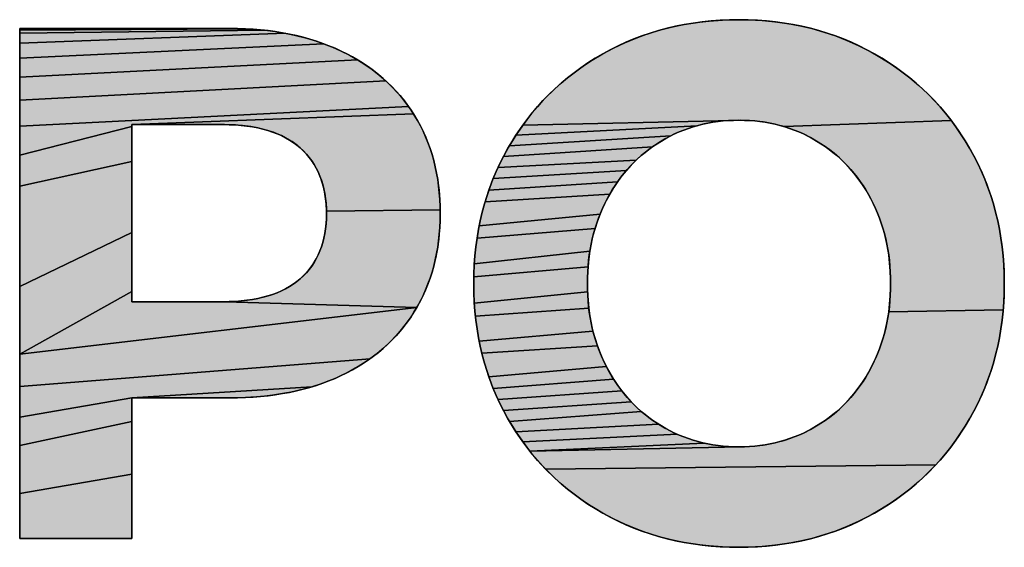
# Model space of a CAD drawing. Header units: millimetres. Extents: x 0 to 594, y 0 to 420.
# Tile 18 of 32: x 533.95 to 538.93, y 75.31 to 77.98. Entities that reach past the tile are written whole.
import ezdxf

# ---------------------------------------------------------------- set-up
doc = ezdxf.new("R2010")
doc.units = ezdxf.units.MM
doc.header["$LTSCALE"] = 32.67
doc.layers.add('00_TOPRB0400WD-FORMAT', color=7, linetype='CONTINUOUS')

# ---------------------------------------------------------------- blocks, each defined once
blk = doc.blocks.new('MXON2_BL1', base_point=(539.2174, 80.0821))
at = {"layer": '00_TOPRB0400WD-FORMAT', "linetype": 'Continuous'}
for points in [[(535.0204, 77.938), (535.0776, 77.9367), (533.9469, 77.929), (533.9469, 77.9369), (533.9502, 77.938), (533.965, 77.938), (533.9905, 77.938), (534.0257, 77.938), (534.0694, 77.938), (534.1776, 77.938), (534.3062, 77.938), (534.446, 77.938), (534.5879, 77.938), (534.7227, 77.938), (534.8414, 77.938), (534.8918, 77.938), (534.9347, 77.938), (534.9691, 77.938), (534.9937, 77.938)], [(535.1334, 77.9337), (535.1879, 77.9288), (533.9469, 77.9139), (533.9469, 77.929), (535.0776, 77.9367)], [(537.5053, 77.9802), (537.5727, 77.9823), (537.6401, 77.9816), (537.7062, 77.9782), (537.7712, 77.972), (537.835, 77.9631), (537.8976, 77.9514), (537.9591, 77.937), (538.0194, 77.9199), (538.0785, 77.9), (538.1365, 77.8774), (538.1933, 77.852), (538.249, 77.8239), (538.3033, 77.7932), (538.3557, 77.7603), (538.406, 77.7253), (538.4542, 77.6883), (538.5004, 77.6492), (538.5445, 77.608), (538.5865, 77.5647), (538.6264, 77.5193), (538.6643, 77.4719), (537.8186, 77.4406), (537.7837, 77.4501), (537.7482, 77.458), (537.712, 77.4643), (537.6751, 77.4688), (537.6376, 77.4717), (537.5994, 77.473), (537.5609, 77.4726), (536.4944, 77.4474), (536.531, 77.4959), (536.5697, 77.5423), (536.6105, 77.5866), (536.6534, 77.6288), (536.6984, 77.669), (536.7455, 77.7071), (536.7948, 77.7431), (536.8461, 77.777), (536.8995, 77.8088), (536.9546, 77.8383), (537.0108, 77.865), (537.0684, 77.889), (537.1271, 77.9103), (537.187, 77.9288), (537.2482, 77.9446), (537.3107, 77.9576), (537.3743, 77.9679), (537.4392, 77.9754)], [(535.241, 77.922), (535.2927, 77.9135), (533.9469, 77.8634), (533.9469, 77.9139), (535.1879, 77.9288)], [(535.4397, 77.8768), (535.4861, 77.8609), (533.9469, 77.7882), (533.9469, 77.8634), (535.2927, 77.9135), (535.3431, 77.9031), (535.3921, 77.8909)], [(535.6167, 77.8024), (535.657, 77.7797), (533.9469, 77.6911), (533.9469, 77.7882), (535.4861, 77.8609), (535.531, 77.8432), (535.5746, 77.8237)], [(535.7674, 77.7022), (535.8008, 77.6732), (533.9469, 77.5749), (533.9469, 77.6911), (535.657, 77.7797), (535.6956, 77.7554), (535.7324, 77.7295)], [(535.8903, 77.5774), (535.9166, 77.5423), (533.9469, 77.4423), (533.9469, 77.5749), (535.8008, 77.6732), (535.8323, 77.6428), (535.8622, 77.6108)], [(534.5152, 77.4474), (534.5152, 77.4416), (533.9469, 77.296), (533.9469, 77.4423), (535.9166, 77.5423), (535.9412, 77.5058), (534.5167, 77.4509), (534.5152, 77.4504)], [(535.964, 77.4678), (535.9847, 77.4285), (536.0032, 77.388), (536.0197, 77.3462), (536.0341, 77.3032), (536.0464, 77.259), (536.0566, 77.2135), (536.0648, 77.1667), (536.0708, 77.1188), (536.0747, 77.0696), (536.0765, 77.0191), (535.5007, 77.0119), (535.4989, 77.0505), (535.4948, 77.0875), (535.4883, 77.1228), (535.4795, 77.1565), (535.4685, 77.1884), (535.4551, 77.2187), (535.4393, 77.2474), (535.4213, 77.2743), (535.4009, 77.2996), (535.3783, 77.3232), (535.3533, 77.345), (535.3262, 77.3648), (535.2969, 77.3826), (535.2654, 77.3983), (535.2317, 77.412), (535.1958, 77.4236), (535.1577, 77.4332), (535.1174, 77.4407), (535.075, 77.4461), (535.0303, 77.4495), (534.9835, 77.4509), (534.9683, 77.4509), (534.9563, 77.4509), (534.9399, 77.4509), (534.9195, 77.4509), (534.8957, 77.4509), (534.8403, 77.4509), (534.7781, 77.4509), (534.7137, 77.4509), (534.6515, 77.4509), (534.5961, 77.4509), (534.5724, 77.4509), (534.552, 77.4509), (534.5355, 77.4509), (534.5236, 77.4509), (534.5167, 77.4509), (535.9412, 77.5058)], [(534.5152, 77.3141), (534.5152, 77.2646), (533.9469, 77.139), (533.9469, 77.296), (534.5152, 77.4416), (534.5152, 77.4224), (534.5152, 77.3941), (534.5152, 77.3576)], [(537.2766, 77.4094), (537.2441, 77.394), (536.4275, 77.3443), (536.4599, 77.3969), (537.3782, 77.4455), (537.3436, 77.4352), (537.3098, 77.4231)], [(537.4134, 77.4543), (537.3782, 77.4455), (536.4599, 77.3969), (536.4944, 77.4474), (537.5609, 77.4726), (537.523, 77.4705), (537.4858, 77.4668), (537.4492, 77.4613)], [(537.8186, 77.4406), (538.6643, 77.4719), (538.7001, 77.4224), (538.7339, 77.3709), (538.7655, 77.3173), (538.7947, 77.2622), (538.821, 77.206), (538.8446, 77.1486), (538.8654, 77.09), (538.8834, 77.0302), (538.8986, 76.9692), (538.9111, 76.907), (538.9208, 76.8436), (538.9277, 76.7791), (538.9319, 76.7133), (538.9333, 76.6464), (538.9319, 76.5794), (538.9277, 76.5135), (538.3478, 76.502), (538.3525, 76.5422), (538.3557, 76.5833), (538.3572, 76.6251), (538.3572, 76.6676), (538.3557, 76.7094), (538.3525, 76.7504), (538.3478, 76.7905), (538.3415, 76.8299), (538.3336, 76.8684), (538.3241, 76.9062), (538.3131, 76.9431), (538.3005, 76.9792), (538.2863, 77.0145), (538.2705, 77.049), (538.2532, 77.0826), (538.2347, 77.1152), (538.2149, 77.1464), (538.1939, 77.1762), (538.1717, 77.2048), (538.1483, 77.232), (538.1237, 77.2579), (538.0979, 77.2825), (538.0709, 77.3058), (538.0427, 77.3278), (538.0133, 77.3485), (537.9828, 77.3679), (537.9513, 77.3857), (537.9191, 77.4019), (537.8863, 77.4165), (537.8528, 77.4293)], [(537.1812, 77.3584), (537.1513, 77.3383), (536.3973, 77.2899), (536.4275, 77.3443), (537.2441, 77.394), (537.2123, 77.377)], [(537.0949, 77.2943), (537.0686, 77.2704), (536.3699, 77.2343), (536.3973, 77.2899), (537.1513, 77.3383), (537.1225, 77.317)], [(534.5152, 77.1523), (534.5152, 77.0293), (534.5152, 76.9044), (533.9469, 76.6305), (533.9469, 76.9738), (533.9469, 77.139), (534.5152, 77.2646), (534.5152, 77.2103)], [(537.0434, 77.2451), (537.0194, 77.2186), (536.3452, 77.1775), (536.3699, 77.2343), (537.0686, 77.2704)], [(536.9966, 77.1907), (536.975, 77.1615), (536.3233, 77.1195), (536.3452, 77.1775), (537.0194, 77.2186)], [(536.9546, 77.1309), (536.9353, 77.0991), (536.3041, 77.0602), (536.3233, 77.1195), (536.975, 77.1615)], [(536.9173, 77.0659), (536.9008, 77.0319), (536.8858, 76.997), (536.2739, 76.9383), (536.2876, 76.9999), (536.3041, 77.0602), (536.9353, 77.0991)], [(535.5007, 77.0119), (536.0765, 77.0191), (536.0762, 76.9684), (536.0738, 76.9189), (536.0693, 76.8705), (536.0628, 76.8233), (536.0541, 76.7772), (536.0433, 76.7323), (536.0304, 76.6885), (536.0154, 76.6459), (535.9984, 76.6045), (535.9792, 76.5642), (535.958, 76.525), (534.9869, 76.554), (535.0105, 76.5544), (535.0561, 76.5569), (535.0995, 76.5614), (535.1407, 76.5679), (535.1797, 76.5765), (535.2166, 76.5871), (535.2512, 76.5996), (535.2837, 76.6143), (535.3139, 76.6309), (535.342, 76.6495), (535.3678, 76.6702), (535.3915, 76.6927), (535.4128, 76.717), (535.4319, 76.743), (535.4486, 76.7706), (535.463, 76.8), (535.4751, 76.8311), (535.4848, 76.8638), (535.4923, 76.8983), (535.4974, 76.9345), (535.5002, 76.9724)], [(536.8724, 76.9613), (536.8606, 76.9248), (536.2629, 76.8755), (536.2739, 76.9383), (536.8858, 76.997)], [(534.5152, 76.6415), (534.5152, 76.6061), (533.9469, 76.2881), (533.9469, 76.6305), (534.5152, 76.9044), (534.5152, 76.844), (534.5152, 76.7865), (534.5152, 76.7328), (534.5152, 76.6841)], [(536.8503, 76.8874), (536.8417, 76.8493), (536.8346, 76.8103), (536.2492, 76.7463), (536.2547, 76.8115), (536.2629, 76.8755), (536.8606, 76.9248)], [(536.829, 76.7705), (536.8251, 76.73), (536.2465, 76.68), (536.2492, 76.7463), (536.8346, 76.8103)], [(536.8227, 76.6886), (536.8219, 76.6464), (536.8227, 76.6041), (536.2492, 76.5463), (536.2465, 76.6127), (536.2465, 76.68), (536.8251, 76.73)], [(534.9766, 76.5539), (534.9869, 76.554), (535.958, 76.525), (533.9469, 76.2881), (534.5152, 76.6061), (534.5152, 76.579), (534.5152, 76.5613), (534.5152, 76.5563), (534.5152, 76.554), (534.5173, 76.5539), (534.525, 76.5539), (534.5376, 76.5539), (534.5547, 76.5539), (534.5756, 76.5539), (534.5998, 76.5539), (534.6267, 76.5539), (534.6865, 76.5539), (534.7505, 76.5539), (534.8142, 76.5539), (534.8731, 76.5539), (534.8993, 76.5539), (534.9226, 76.5539), (534.9425, 76.5539), (534.9583, 76.5539), (534.9696, 76.5539), (534.9757, 76.5539)], [(536.8251, 76.5627), (536.829, 76.522), (536.2547, 76.4811), (536.2492, 76.5463), (536.8227, 76.6041)], [(535.7581, 76.2923), (535.7225, 76.2655), (533.9469, 76.1243), (533.9469, 76.2881), (535.958, 76.525), (535.9347, 76.4871), (535.9096, 76.4506), (535.8828, 76.4157), (535.8542, 76.3825), (535.8239, 76.3508), (535.7919, 76.3208)], [(536.8346, 76.4822), (536.8417, 76.4432), (536.8503, 76.4051), (536.2739, 76.3543), (536.2629, 76.4171), (536.2547, 76.4811), (536.829, 76.522)], [(538.3478, 76.502), (538.9277, 76.5135), (538.9208, 76.4489), (538.9111, 76.3855), (538.8986, 76.3233), (538.8834, 76.2623), (538.8654, 76.2025), (538.8446, 76.1439), (538.821, 76.0864), (538.7947, 76.0302), (538.7655, 75.9752), (538.7339, 75.9216), (538.7001, 75.87), (538.6643, 75.8206), (538.6264, 75.7732), (538.5865, 75.7279), (536.6105, 75.706), (536.5697, 75.7503), (536.531, 75.7966), (537.5994, 75.8195), (537.6376, 75.8207), (537.6751, 75.8236), (537.712, 75.8282), (537.7482, 75.8344), (537.7837, 75.8423), (537.8186, 75.8519), (537.8528, 75.8631), (537.8863, 75.876), (537.9191, 75.8905), (537.9513, 75.9067), (537.9828, 75.9246), (538.0133, 75.944), (538.0427, 75.9647), (538.0709, 75.9867), (538.0979, 76.01), (538.1237, 76.0346), (538.1483, 76.0606), (538.1717, 76.0878), (538.1939, 76.1164), (538.2149, 76.1462), (538.2347, 76.1774), (538.2532, 76.2098), (538.2705, 76.2435), (538.2863, 76.278), (538.3005, 76.3132), (538.3131, 76.3494), (538.3241, 76.3863), (538.3336, 76.4241), (538.3415, 76.4626)], [(536.8606, 76.3677), (536.8724, 76.3312), (536.2876, 76.2927), (536.2739, 76.3543), (536.8503, 76.4051)], [(536.8858, 76.2955), (536.9008, 76.2606), (536.9173, 76.2265), (536.3233, 76.173), (536.3041, 76.2322), (536.2876, 76.2927), (536.8724, 76.3312)], [(535.4736, 76.1383), (535.4269, 76.1232), (534.5153, 76.0668), (533.9469, 75.969), (533.9469, 76.1243), (535.7225, 76.2655), (535.6852, 76.2402), (535.6462, 76.2166), (535.6054, 76.1945), (535.5629, 76.1741), (535.5189, 76.1553)], [(536.9353, 76.1934), (536.9546, 76.1616), (536.3452, 76.115), (536.3233, 76.173), (536.9173, 76.2265)], [(536.975, 76.1311), (536.9966, 76.1019), (536.3699, 76.0582), (536.3452, 76.115), (536.9546, 76.1616)], [(534.5153, 76.0668), (535.4269, 76.1232), (535.3788, 76.1098), (535.3295, 76.0983), (535.2787, 76.0885), (535.2266, 76.0805), (535.1731, 76.0744), (535.1183, 76.0701), (535.0622, 76.0675), (535.0098, 76.0668), (534.9967, 76.0668), (534.9645, 76.0668), (534.9174, 76.0668), (534.8597, 76.0668), (534.7956, 76.0668), (534.7295, 76.0668), (534.6654, 76.0668), (534.6077, 76.0668), (534.5606, 76.0668), (534.5284, 76.0668)], [(537.0194, 76.074), (537.0434, 76.0474), (536.3973, 76.0026), (536.3699, 76.0582), (536.9966, 76.1019)], [(534.5152, 76.0116), (534.5152, 75.9472), (533.9469, 75.825), (533.9469, 75.969), (534.5153, 76.0668), (534.5152, 76.064), (534.5152, 76.0534)], [(537.0686, 76.0222), (537.0949, 75.9982), (536.4275, 75.9481), (536.3973, 76.0026), (537.0434, 76.0474)], [(537.1513, 75.9542), (537.1812, 75.9341), (536.4599, 75.8956), (536.4275, 75.9481), (537.0949, 75.9982), (537.1225, 75.9755)], [(534.5152, 75.8665), (534.5152, 75.7754), (534.5152, 75.6802), (533.9469, 75.5822), (533.9469, 75.6951), (533.9469, 75.825), (534.5152, 75.9472)], [(537.2441, 75.8984), (537.2766, 75.8831), (536.4944, 75.8451), (536.4599, 75.8956), (537.1812, 75.9341), (537.2123, 75.9154)], [(537.3782, 75.8469), (537.4134, 75.8382), (536.531, 75.7966), (536.4944, 75.8451), (537.2766, 75.8831), (537.3098, 75.8694), (537.3436, 75.8573)], [(537.5994, 75.8195), (536.531, 75.7966), (537.4134, 75.8382), (537.4492, 75.8311), (537.4858, 75.8257), (537.523, 75.822), (537.5609, 75.8199)], [(538.5865, 75.7279), (538.5445, 75.6846), (538.5004, 75.6434), (538.4542, 75.6043), (538.406, 75.5672), (538.3557, 75.5323), (538.3033, 75.4993), (538.249, 75.4686), (538.1933, 75.4405), (538.1365, 75.4151), (538.0785, 75.3925), (538.0194, 75.3726), (537.9591, 75.3554), (537.8976, 75.341), (537.835, 75.3294), (537.7712, 75.3205), (537.7062, 75.3143), (537.6401, 75.3109), (537.5727, 75.3102), (537.5053, 75.3123), (537.4392, 75.3171), (537.3743, 75.3246), (537.3107, 75.3349), (537.2482, 75.3479), (537.187, 75.3637), (537.1271, 75.3822), (537.0684, 75.4034), (537.0108, 75.4274), (536.9546, 75.4542), (536.8995, 75.4837), (536.8461, 75.5155), (536.7948, 75.5495), (536.7455, 75.5855), (536.6984, 75.6236), (536.6534, 75.6637), (536.6105, 75.706)], [(534.5152, 75.587), (534.5152, 75.5018), (534.5152, 75.4308), (534.5152, 75.38), (534.5152, 75.3642), (534.5152, 75.3557), (534.5083, 75.3544), (534.4787, 75.3544), (534.4303, 75.3544), (534.3679, 75.3544), (534.2964, 75.3544), (534.2207, 75.3544), (534.1456, 75.3544), (534.0761, 75.3544), (534.0171, 75.3544), (533.9733, 75.3544), (533.9497, 75.3544), (533.9469, 75.3546), (533.9469, 75.3598), (533.9469, 75.3723), (533.9469, 75.418), (533.9469, 75.4889), (533.9469, 75.5822), (534.5152, 75.6802)]]:
    blk.add_hatch(color=2, dxfattribs=at).paths.add_polyline_path(points)
at = {"layer": '00_TOPRB0400WD-FORMAT', "color": 2, "linetype": 'Continuous'}
for points in [[(535.0204, 77.938), (535.0776, 77.9367), (533.9469, 77.929), (533.9469, 77.9369), (533.9502, 77.938), (533.965, 77.938), (533.9905, 77.938), (534.0257, 77.938), (534.0694, 77.938), (534.1776, 77.938), (534.3062, 77.938), (534.446, 77.938), (534.5879, 77.938), (534.7227, 77.938), (534.8414, 77.938), (534.8918, 77.938), (534.9347, 77.938), (534.9691, 77.938), (534.9937, 77.938), (535.0204, 77.938)], [(535.1334, 77.9337), (535.1879, 77.9288), (533.9469, 77.9139), (533.9469, 77.929), (535.0776, 77.9367), (535.1334, 77.9337)], [(537.5053, 77.9802), (537.5727, 77.9823), (537.6401, 77.9816), (537.7062, 77.9782), (537.7712, 77.972), (537.835, 77.9631), (537.8976, 77.9514), (537.9591, 77.937), (538.0194, 77.9199), (538.0785, 77.9), (538.1365, 77.8774), (538.1933, 77.852), (538.249, 77.8239), (538.3033, 77.7932), (538.3557, 77.7603), (538.406, 77.7253), (538.4542, 77.6883), (538.5004, 77.6492), (538.5445, 77.608), (538.5865, 77.5647), (538.6264, 77.5193), (538.6643, 77.4719), (537.8186, 77.4406), (537.7837, 77.4501), (537.7482, 77.458), (537.712, 77.4643), (537.6751, 77.4688), (537.6376, 77.4717), (537.5994, 77.473), (537.5609, 77.4726), (536.4944, 77.4474), (536.531, 77.4959), (536.5697, 77.5423), (536.6105, 77.5866), (536.6534, 77.6288), (536.6984, 77.669), (536.7455, 77.7071), (536.7948, 77.7431), (536.8461, 77.777), (536.8995, 77.8088), (536.9546, 77.8383), (537.0108, 77.865), (537.0684, 77.889), (537.1271, 77.9103), (537.187, 77.9288), (537.2482, 77.9446), (537.3107, 77.9576), (537.3743, 77.9679), (537.4392, 77.9754), (537.5053, 77.9802)], [(535.241, 77.922), (535.2927, 77.9135), (533.9469, 77.8634), (533.9469, 77.9139), (535.1879, 77.9288), (535.241, 77.922)], [(535.4397, 77.8768), (535.4861, 77.8609), (533.9469, 77.7882), (533.9469, 77.8634), (535.2927, 77.9135), (535.3431, 77.9031), (535.3921, 77.8909), (535.4397, 77.8768)], [(535.6167, 77.8024), (535.657, 77.7797), (533.9469, 77.6911), (533.9469, 77.7882), (535.4861, 77.8609), (535.531, 77.8432), (535.5746, 77.8237), (535.6167, 77.8024)], [(535.7674, 77.7022), (535.8008, 77.6732), (533.9469, 77.5749), (533.9469, 77.6911), (535.657, 77.7797), (535.6956, 77.7554), (535.7324, 77.7295), (535.7674, 77.7022)], [(535.8903, 77.5774), (535.9166, 77.5423), (533.9469, 77.4423), (533.9469, 77.5749), (535.8008, 77.6732), (535.8323, 77.6428), (535.8622, 77.6108), (535.8903, 77.5774)], [(534.5152, 77.4474), (534.5152, 77.4416), (533.9469, 77.296), (533.9469, 77.4423), (535.9166, 77.5423), (535.9412, 77.5058), (534.5167, 77.4509), (534.5152, 77.4504), (534.5152, 77.4474)], [(535.964, 77.4678), (535.9847, 77.4285), (536.0032, 77.388), (536.0197, 77.3462), (536.0341, 77.3032), (536.0464, 77.259), (536.0566, 77.2135), (536.0648, 77.1667), (536.0708, 77.1188), (536.0747, 77.0696), (536.0765, 77.0191), (535.5007, 77.0119), (535.4989, 77.0505), (535.4948, 77.0875), (535.4883, 77.1228), (535.4795, 77.1565), (535.4685, 77.1884), (535.4551, 77.2187), (535.4393, 77.2474), (535.4213, 77.2743), (535.4009, 77.2996), (535.3783, 77.3232), (535.3533, 77.345), (535.3262, 77.3648), (535.2969, 77.3826), (535.2654, 77.3983), (535.2317, 77.412), (535.1958, 77.4236), (535.1577, 77.4332), (535.1174, 77.4407), (535.075, 77.4461), (535.0303, 77.4495), (534.9835, 77.4509), (534.9683, 77.4509), (534.9563, 77.4509), (534.9399, 77.4509), (534.9195, 77.4509), (534.8957, 77.4509), (534.8403, 77.4509), (534.7781, 77.4509), (534.7137, 77.4509), (534.6515, 77.4509), (534.5961, 77.4509), (534.5724, 77.4509), (534.552, 77.4509), (534.5355, 77.4509), (534.5236, 77.4509), (534.5167, 77.4509), (535.9412, 77.5058), (535.964, 77.4678)], [(534.5152, 77.3141), (534.5152, 77.2646), (533.9469, 77.139), (533.9469, 77.296), (534.5152, 77.4416), (534.5152, 77.4224), (534.5152, 77.3941), (534.5152, 77.3576), (534.5152, 77.3141)], [(537.2766, 77.4094), (537.2441, 77.394), (536.4275, 77.3443), (536.4599, 77.3969), (537.3782, 77.4455), (537.3436, 77.4352), (537.3098, 77.4231), (537.2766, 77.4094)], [(537.4134, 77.4543), (537.3782, 77.4455), (536.4599, 77.3969), (536.4944, 77.4474), (537.5609, 77.4726), (537.523, 77.4705), (537.4858, 77.4668), (537.4492, 77.4613), (537.4134, 77.4543)], [(537.8186, 77.4406), (538.6643, 77.4719), (538.7001, 77.4224), (538.7339, 77.3709), (538.7655, 77.3173), (538.7947, 77.2622), (538.821, 77.206), (538.8446, 77.1486), (538.8654, 77.09), (538.8834, 77.0302), (538.8986, 76.9692), (538.9111, 76.907), (538.9208, 76.8436), (538.9277, 76.7791), (538.9319, 76.7133), (538.9333, 76.6464), (538.9319, 76.5794), (538.9277, 76.5135), (538.3478, 76.502), (538.3525, 76.5422), (538.3557, 76.5833), (538.3572, 76.6251), (538.3572, 76.6676), (538.3557, 76.7094), (538.3525, 76.7504), (538.3478, 76.7905), (538.3415, 76.8299), (538.3336, 76.8684), (538.3241, 76.9062), (538.3131, 76.9431), (538.3005, 76.9792), (538.2863, 77.0145), (538.2705, 77.049), (538.2532, 77.0826), (538.2347, 77.1152), (538.2149, 77.1464), (538.1939, 77.1762), (538.1717, 77.2048), (538.1483, 77.232), (538.1237, 77.2579), (538.0979, 77.2825), (538.0709, 77.3058), (538.0427, 77.3278), (538.0133, 77.3485), (537.9828, 77.3679), (537.9513, 77.3857), (537.9191, 77.4019), (537.8863, 77.4165), (537.8528, 77.4293), (537.8186, 77.4406)], [(537.1812, 77.3584), (537.1513, 77.3383), (536.3973, 77.2899), (536.4275, 77.3443), (537.2441, 77.394), (537.2123, 77.377), (537.1812, 77.3584)], [(537.0949, 77.2943), (537.0686, 77.2704), (536.3699, 77.2343), (536.3973, 77.2899), (537.1513, 77.3383), (537.1225, 77.317), (537.0949, 77.2943)], [(534.5152, 77.1523), (534.5152, 77.0293), (534.5152, 76.9044), (533.9469, 76.6305), (533.9469, 76.9738), (533.9469, 77.139), (534.5152, 77.2646), (534.5152, 77.2103), (534.5152, 77.1523)], [(537.0434, 77.2451), (537.0194, 77.2186), (536.3452, 77.1775), (536.3699, 77.2343), (537.0686, 77.2704), (537.0434, 77.2451)], [(536.9966, 77.1907), (536.975, 77.1615), (536.3233, 77.1195), (536.3452, 77.1775), (537.0194, 77.2186), (536.9966, 77.1907)], [(536.9546, 77.1309), (536.9353, 77.0991), (536.3041, 77.0602), (536.3233, 77.1195), (536.975, 77.1615), (536.9546, 77.1309)], [(536.9173, 77.0659), (536.9008, 77.0319), (536.8858, 76.997), (536.2739, 76.9383), (536.2876, 76.9999), (536.3041, 77.0602), (536.9353, 77.0991), (536.9173, 77.0659)], [(535.5007, 77.0119), (536.0765, 77.0191), (536.0762, 76.9684), (536.0738, 76.9189), (536.0693, 76.8705), (536.0628, 76.8233), (536.0541, 76.7772), (536.0433, 76.7323), (536.0304, 76.6885), (536.0154, 76.6459), (535.9984, 76.6045), (535.9792, 76.5642), (535.958, 76.525), (534.9869, 76.554), (535.0105, 76.5544), (535.0561, 76.5569), (535.0995, 76.5614), (535.1407, 76.5679), (535.1797, 76.5765), (535.2166, 76.5871), (535.2512, 76.5996), (535.2837, 76.6143), (535.3139, 76.6309), (535.342, 76.6495), (535.3678, 76.6702), (535.3915, 76.6927), (535.4128, 76.717), (535.4319, 76.743), (535.4486, 76.7706), (535.463, 76.8), (535.4751, 76.8311), (535.4848, 76.8638), (535.4923, 76.8983), (535.4974, 76.9345), (535.5002, 76.9724), (535.5007, 77.0119)], [(536.8724, 76.9613), (536.8606, 76.9248), (536.2629, 76.8755), (536.2739, 76.9383), (536.8858, 76.997), (536.8724, 76.9613)], [(534.5152, 76.6415), (534.5152, 76.6061), (533.9469, 76.2881), (533.9469, 76.6305), (534.5152, 76.9044), (534.5152, 76.844), (534.5152, 76.7865), (534.5152, 76.7328), (534.5152, 76.6841), (534.5152, 76.6415)], [(536.8503, 76.8874), (536.8417, 76.8493), (536.8346, 76.8103), (536.2492, 76.7463), (536.2547, 76.8115), (536.2629, 76.8755), (536.8606, 76.9248), (536.8503, 76.8874)], [(536.829, 76.7705), (536.8251, 76.73), (536.2465, 76.68), (536.2492, 76.7463), (536.8346, 76.8103), (536.829, 76.7705)], [(536.8227, 76.6886), (536.8219, 76.6464), (536.8227, 76.6041), (536.2492, 76.5463), (536.2465, 76.6127), (536.2465, 76.68), (536.8251, 76.73), (536.8227, 76.6886)], [(534.9766, 76.5539), (534.9869, 76.554), (535.958, 76.525), (533.9469, 76.2881), (534.5152, 76.6061), (534.5152, 76.579), (534.5152, 76.5613), (534.5152, 76.5563), (534.5152, 76.554), (534.5173, 76.5539), (534.525, 76.5539), (534.5376, 76.5539), (534.5547, 76.5539), (534.5756, 76.5539), (534.5998, 76.5539), (534.6267, 76.5539), (534.6865, 76.5539), (534.7505, 76.5539), (534.8142, 76.5539), (534.8731, 76.5539), (534.8993, 76.5539), (534.9226, 76.5539), (534.9425, 76.5539), (534.9583, 76.5539), (534.9696, 76.5539), (534.9757, 76.5539), (534.9766, 76.5539)], [(536.8251, 76.5627), (536.829, 76.522), (536.2547, 76.4811), (536.2492, 76.5463), (536.8227, 76.6041), (536.8251, 76.5627)], [(535.7581, 76.2923), (535.7225, 76.2655), (533.9469, 76.1243), (533.9469, 76.2881), (535.958, 76.525), (535.9347, 76.4871), (535.9096, 76.4506), (535.8828, 76.4157), (535.8542, 76.3825), (535.8239, 76.3508), (535.7919, 76.3208), (535.7581, 76.2923)], [(536.8346, 76.4822), (536.8417, 76.4432), (536.8503, 76.4051), (536.2739, 76.3543), (536.2629, 76.4171), (536.2547, 76.4811), (536.829, 76.522), (536.8346, 76.4822)], [(538.3478, 76.502), (538.9277, 76.5135), (538.9208, 76.4489), (538.9111, 76.3855), (538.8986, 76.3233), (538.8834, 76.2623), (538.8654, 76.2025), (538.8446, 76.1439), (538.821, 76.0864), (538.7947, 76.0302), (538.7655, 75.9752), (538.7339, 75.9216), (538.7001, 75.87), (538.6643, 75.8206), (538.6264, 75.7732), (538.5865, 75.7279), (536.6105, 75.706), (536.5697, 75.7503), (536.531, 75.7966), (537.5994, 75.8195), (537.6376, 75.8207), (537.6751, 75.8236), (537.712, 75.8282), (537.7482, 75.8344), (537.7837, 75.8423), (537.8186, 75.8519), (537.8528, 75.8631), (537.8863, 75.876), (537.9191, 75.8905), (537.9513, 75.9067), (537.9828, 75.9246), (538.0133, 75.944), (538.0427, 75.9647), (538.0709, 75.9867), (538.0979, 76.01), (538.1237, 76.0346), (538.1483, 76.0606), (538.1717, 76.0878), (538.1939, 76.1164), (538.2149, 76.1462), (538.2347, 76.1774), (538.2532, 76.2098), (538.2705, 76.2435), (538.2863, 76.278), (538.3005, 76.3132), (538.3131, 76.3494), (538.3241, 76.3863), (538.3336, 76.4241), (538.3415, 76.4626), (538.3478, 76.502)], [(536.8606, 76.3677), (536.8724, 76.3312), (536.2876, 76.2927), (536.2739, 76.3543), (536.8503, 76.4051), (536.8606, 76.3677)], [(536.8858, 76.2955), (536.9008, 76.2606), (536.9173, 76.2265), (536.3233, 76.173), (536.3041, 76.2322), (536.2876, 76.2927), (536.8724, 76.3312), (536.8858, 76.2955)], [(535.4736, 76.1383), (535.4269, 76.1232), (534.5153, 76.0668), (533.9469, 75.969), (533.9469, 76.1243), (535.7225, 76.2655), (535.6852, 76.2402), (535.6462, 76.2166), (535.6054, 76.1945), (535.5629, 76.1741), (535.5189, 76.1553), (535.4736, 76.1383)], [(536.9353, 76.1934), (536.9546, 76.1616), (536.3452, 76.115), (536.3233, 76.173), (536.9173, 76.2265), (536.9353, 76.1934)], [(536.975, 76.1311), (536.9966, 76.1019), (536.3699, 76.0582), (536.3452, 76.115), (536.9546, 76.1616), (536.975, 76.1311)], [(534.5153, 76.0668), (535.4269, 76.1232), (535.3788, 76.1098), (535.3295, 76.0983), (535.2787, 76.0885), (535.2266, 76.0805), (535.1731, 76.0744), (535.1183, 76.0701), (535.0622, 76.0675), (535.0098, 76.0668), (534.9967, 76.0668), (534.9645, 76.0668), (534.9174, 76.0668), (534.8597, 76.0668), (534.7956, 76.0668), (534.7295, 76.0668), (534.6654, 76.0668), (534.6077, 76.0668), (534.5606, 76.0668), (534.5284, 76.0668), (534.5153, 76.0668)], [(537.0194, 76.074), (537.0434, 76.0474), (536.3973, 76.0026), (536.3699, 76.0582), (536.9966, 76.1019), (537.0194, 76.074)], [(534.5152, 76.0116), (534.5152, 75.9472), (533.9469, 75.825), (533.9469, 75.969), (534.5153, 76.0668), (534.5152, 76.064), (534.5152, 76.0534), (534.5152, 76.0116)], [(537.0686, 76.0222), (537.0949, 75.9982), (536.4275, 75.9481), (536.3973, 76.0026), (537.0434, 76.0474), (537.0686, 76.0222)], [(537.1513, 75.9542), (537.1812, 75.9341), (536.4599, 75.8956), (536.4275, 75.9481), (537.0949, 75.9982), (537.1225, 75.9755), (537.1513, 75.9542)], [(534.5152, 75.8665), (534.5152, 75.7754), (534.5152, 75.6802), (533.9469, 75.5822), (533.9469, 75.6951), (533.9469, 75.825), (534.5152, 75.9472), (534.5152, 75.8665)], [(537.2441, 75.8984), (537.2766, 75.8831), (536.4944, 75.8451), (536.4599, 75.8956), (537.1812, 75.9341), (537.2123, 75.9154), (537.2441, 75.8984)], [(537.3782, 75.8469), (537.4134, 75.8382), (536.531, 75.7966), (536.4944, 75.8451), (537.2766, 75.8831), (537.3098, 75.8694), (537.3436, 75.8573), (537.3782, 75.8469)], [(537.5994, 75.8195), (536.531, 75.7966), (537.4134, 75.8382), (537.4492, 75.8311), (537.4858, 75.8257), (537.523, 75.822), (537.5609, 75.8199), (537.5994, 75.8195)], [(538.5865, 75.7279), (538.5445, 75.6846), (538.5004, 75.6434), (538.4542, 75.6043), (538.406, 75.5672), (538.3557, 75.5323), (538.3033, 75.4993), (538.249, 75.4686), (538.1933, 75.4405), (538.1365, 75.4151), (538.0785, 75.3925), (538.0194, 75.3726), (537.9591, 75.3554), (537.8976, 75.341), (537.835, 75.3294), (537.7712, 75.3205), (537.7062, 75.3143), (537.6401, 75.3109), (537.5727, 75.3102), (537.5053, 75.3123), (537.4392, 75.3171), (537.3743, 75.3246), (537.3107, 75.3349), (537.2482, 75.3479), (537.187, 75.3637), (537.1271, 75.3822), (537.0684, 75.4034), (537.0108, 75.4274), (536.9546, 75.4542), (536.8995, 75.4837), (536.8461, 75.5155), (536.7948, 75.5495), (536.7455, 75.5855), (536.6984, 75.6236), (536.6534, 75.6637), (536.6105, 75.706), (538.5865, 75.7279)], [(534.5152, 75.587), (534.5152, 75.5018), (534.5152, 75.4308), (534.5152, 75.38), (534.5152, 75.3642), (534.5152, 75.3557), (534.5083, 75.3544), (534.4787, 75.3544), (534.4303, 75.3544), (534.3679, 75.3544), (534.2964, 75.3544), (534.2207, 75.3544), (534.1456, 75.3544), (534.0761, 75.3544), (534.0171, 75.3544), (533.9733, 75.3544), (533.9497, 75.3544), (533.9469, 75.3546), (533.9469, 75.3598), (533.9469, 75.3723), (533.9469, 75.418), (533.9469, 75.4889), (533.9469, 75.5822), (534.5152, 75.6802), (534.5152, 75.587)]]:
    blk.add_lwpolyline(points, dxfattribs=at)
at = {"layer": '00_TOPRB0400WD-FORMAT', "color": 7, "linetype": 'Continuous'}
for points, knots in [([(535.5746, 77.8237), (535.7347, 77.7474), (535.8582, 77.639), (535.9455, 77.499), (536.0328, 77.3587), (536.0766, 77.1924), (536.0766, 77.0005), (536.0766, 76.811), (536.0328, 76.6456), (535.9455, 76.5042), (535.8582, 76.3625), (535.7347, 76.2544), (535.5746, 76.1795), (535.4146, 76.1043), (535.2264, 76.0668), (535.0099, 76.0668), (535.0099, 76.0668), (534.5152, 76.0668), (534.5152, 76.0668), (534.5152, 76.0668), (534.5152, 75.3544), (534.5152, 75.3544), (534.5152, 75.3544), (533.9469, 75.3544), (533.9469, 75.3544), (533.9469, 75.3544), (533.9469, 77.938), (533.9469, 77.938), (533.9469, 77.938), (535.0099, 77.938), (535.0099, 77.938), (535.2264, 77.938), (535.4146, 77.8999), (535.5746, 77.8237)], [0, 0, 0, 0, 1, 1, 1, 2, 2, 2, 3, 3, 3, 4, 4, 4, 5, 5, 5, 6, 6, 6, 7, 7, 7, 8, 8, 8, 9, 9, 9, 10, 10, 10, 11, 11, 11, 11]), ([(535.5746, 77.8237), (535.4146, 77.8999), (535.2264, 77.938), (535.0099, 77.938), (535.0099, 77.938), (533.9469, 77.938), (533.9469, 77.938), (533.9469, 77.938), (533.9469, 75.3544), (533.9469, 75.3544), (533.9469, 75.3544), (534.5152, 75.3544), (534.5152, 75.3544), (534.5152, 75.3544), (534.5152, 76.0668), (534.5152, 76.0668), (534.5152, 76.0668), (535.0099, 76.0668), (535.0099, 76.0668), (535.2264, 76.0668), (535.4146, 76.1043), (535.5746, 76.1795), (535.7347, 76.2544), (535.8582, 76.3625), (535.9455, 76.5042), (536.0328, 76.6456), (536.0766, 76.811), (536.0766, 77.0005), (536.0766, 77.1924), (536.0328, 77.3587), (535.9455, 77.499), (535.8582, 77.639), (535.7347, 77.7474), (535.5746, 77.8237)], [0, 0, 0, 0, 1, 1, 1, 2, 2, 2, 3, 3, 3, 4, 4, 4, 5, 5, 5, 6, 6, 6, 7, 7, 7, 8, 8, 8, 9, 9, 9, 10, 10, 10, 11, 11, 11, 11]), ([(536.8995, 75.4837), (536.6952, 75.5994), (536.5354, 75.7586), (536.4197, 75.9616), (536.304, 76.1646), (536.2461, 76.3928), (536.2461, 76.6464), (536.2461, 76.8997), (536.304, 77.1278), (536.4197, 77.3309), (536.5354, 77.5339), (536.6952, 77.6934), (536.8995, 77.8088), (537.1036, 77.9245), (537.3337, 77.9824), (537.5897, 77.9824), (537.8433, 77.9824), (538.072, 77.9245), (538.2763, 77.8088), (538.4804, 77.6934), (538.641, 77.5339), (538.7578, 77.3309), (538.8749, 77.1278), (538.9333, 76.8997), (538.9333, 76.6464), (538.9333, 76.3928), (538.8749, 76.1646), (538.7578, 75.9616), (538.641, 75.7586), (538.4804, 75.5994), (538.2763, 75.4837), (538.072, 75.368), (537.8433, 75.3101), (537.5897, 75.3101), (537.3337, 75.3101), (537.1036, 75.368), (536.8995, 75.4837)], [0, 0, 0, 0, 1, 1, 1, 2, 2, 2, 3, 3, 3, 4, 4, 4, 5, 5, 5, 6, 6, 6, 7, 7, 7, 8, 8, 8, 9, 9, 9, 10, 10, 10, 11, 11, 11, 12, 12, 12, 12]), ([(536.8995, 75.4837), (537.1036, 75.368), (537.3337, 75.3101), (537.5897, 75.3101), (537.8433, 75.3101), (538.072, 75.368), (538.2763, 75.4837), (538.4804, 75.5994), (538.641, 75.7586), (538.7578, 75.9616), (538.8749, 76.1646), (538.9333, 76.3928), (538.9333, 76.6464), (538.9333, 76.8997), (538.8749, 77.1278), (538.7578, 77.3309), (538.641, 77.5339), (538.4804, 77.6934), (538.2763, 77.8088), (538.072, 77.9245), (537.8433, 77.9824), (537.5897, 77.9824), (537.3337, 77.9824), (537.1036, 77.9245), (536.8995, 77.8088), (536.6952, 77.6934), (536.5354, 77.5339), (536.4197, 77.3309), (536.304, 77.1278), (536.2461, 76.8997), (536.2461, 76.6464), (536.2461, 76.3928), (536.304, 76.1646), (536.4197, 75.9616), (536.5354, 75.7586), (536.6952, 75.5994), (536.8995, 75.4837)], [0, 0, 0, 0, 1, 1, 1, 2, 2, 2, 3, 3, 3, 4, 4, 4, 5, 5, 5, 6, 6, 6, 7, 7, 7, 8, 8, 8, 9, 9, 9, 10, 10, 10, 11, 11, 11, 12, 12, 12, 12]), ([(535.3678, 76.6702), (535.4565, 76.7477), (535.5008, 76.8578), (535.5008, 77.0005), (535.5008, 77.1432), (535.4565, 77.2541), (535.3678, 77.3327), (535.2794, 77.4114), (535.1489, 77.4509), (534.9767, 77.4509), (534.9767, 77.4509), (534.5152, 77.4509), (534.5152, 77.4509), (534.5152, 77.4509), (534.5152, 76.5539), (534.5152, 76.5539), (534.5152, 76.5539), (534.9767, 76.5539), (534.9767, 76.5539), (535.1489, 76.5539), (535.2794, 76.5928), (535.3678, 76.6702)], [0, 0, 0, 0, 1, 1, 1, 2, 2, 2, 3, 3, 3, 4, 4, 4, 5, 5, 5, 6, 6, 6, 7, 7, 7, 7]), ([(535.3678, 76.6702), (535.2794, 76.5928), (535.1489, 76.5539), (534.9767, 76.5539), (534.9767, 76.5539), (534.5152, 76.5539), (534.5152, 76.5539), (534.5152, 76.5539), (534.5152, 77.4509), (534.5152, 77.4509), (534.5152, 77.4509), (534.9767, 77.4509), (534.9767, 77.4509), (535.1489, 77.4509), (535.2794, 77.4114), (535.3678, 77.3327), (535.4565, 77.2541), (535.5008, 77.1432), (535.5008, 77.0005), (535.5008, 76.8578), (535.4565, 76.7477), (535.3678, 76.6702)], [0, 0, 0, 0, 1, 1, 1, 2, 2, 2, 3, 3, 3, 4, 4, 4, 5, 5, 5, 6, 6, 6, 7, 7, 7, 7]), ([(537.9828, 75.9246), (538.0995, 75.9949), (538.1915, 76.0927), (538.2577, 76.2182), (538.3242, 76.3436), (538.3574, 76.4863), (538.3574, 76.6464), (538.3574, 76.8061), (538.3242, 76.9489), (538.2577, 77.0743), (538.1915, 77.2), (538.0995, 77.2976), (537.9828, 77.3679), (537.866, 77.4379), (537.7349, 77.473), (537.5897, 77.473), (537.4445, 77.473), (537.3134, 77.4379), (537.1966, 77.3679), (537.0798, 77.2976), (536.9882, 77.2), (536.9217, 77.0743), (536.8552, 76.9489), (536.8219, 76.8061), (536.8219, 76.6464), (536.8219, 76.4863), (536.8552, 76.3436), (536.9217, 76.2182), (536.9882, 76.0927), (537.0798, 75.9949), (537.1966, 75.9246), (537.3134, 75.8546), (537.4445, 75.8194), (537.5897, 75.8194), (537.7349, 75.8194), (537.866, 75.8546), (537.9828, 75.9246)], [0, 0, 0, 0, 1, 1, 1, 2, 2, 2, 3, 3, 3, 4, 4, 4, 5, 5, 5, 6, 6, 6, 7, 7, 7, 8, 8, 8, 9, 9, 9, 10, 10, 10, 11, 11, 11, 12, 12, 12, 12]), ([(537.9828, 75.9246), (537.866, 75.8546), (537.7349, 75.8194), (537.5897, 75.8194), (537.4445, 75.8194), (537.3134, 75.8546), (537.1966, 75.9246), (537.0798, 75.9949), (536.9882, 76.0927), (536.9217, 76.2182), (536.8552, 76.3436), (536.8219, 76.4863), (536.8219, 76.6464), (536.8219, 76.8061), (536.8552, 76.9489), (536.9217, 77.0743), (536.9882, 77.2), (537.0798, 77.2976), (537.1966, 77.3679), (537.3134, 77.4379), (537.4445, 77.473), (537.5897, 77.473), (537.7349, 77.473), (537.866, 77.4379), (537.9828, 77.3679), (538.0995, 77.2976), (538.1915, 77.2), (538.2577, 77.0743), (538.3242, 76.9489), (538.3574, 76.8061), (538.3574, 76.6464), (538.3574, 76.4863), (538.3242, 76.3436), (538.2577, 76.2182), (538.1915, 76.0927), (538.0995, 75.9949), (537.9828, 75.9246)], [0, 0, 0, 0, 1, 1, 1, 2, 2, 2, 3, 3, 3, 4, 4, 4, 5, 5, 5, 6, 6, 6, 7, 7, 7, 8, 8, 8, 9, 9, 9, 10, 10, 10, 11, 11, 11, 12, 12, 12, 12])]:
    blk.add_open_spline(points, degree=3, knots=knots, dxfattribs=at)

msp = doc.modelspace()

# ---------------------------------------------------------------- block references
at = {"layer": '00_TOPRB0400WD-FORMAT', "color": 2, "linetype": 'Continuous'}
msp.add_blockref('MXON2_BL1', (539.217377, 80.082104), dxfattribs=at)

doc.saveas('drawing.dxf')
